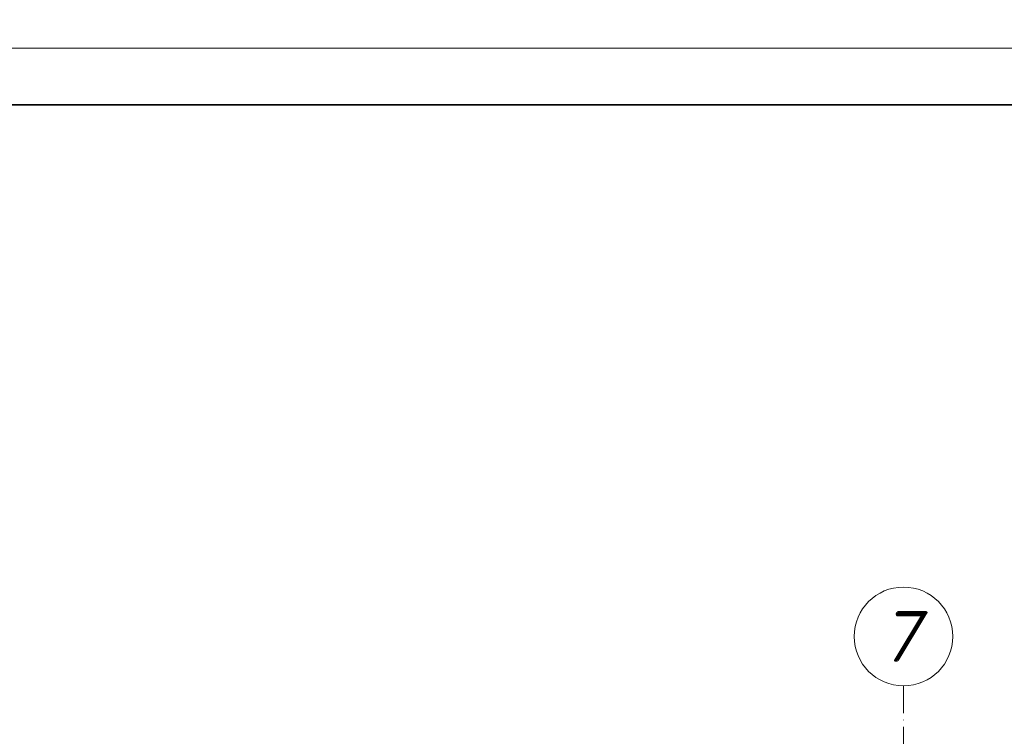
# Model space of a CAD drawing. Header units: millimetres. Extents: x 295948 to 312016, y 6878 to 18016.
# Tile 134 of 252: x 304610 to 305043, y 14924 to 15239. Entities that reach past the tile are written whole.
import ezdxf

# ---------------------------------------------------------------- set-up
doc = ezdxf.new("R2010")
doc.units = ezdxf.units.MM
doc.linetypes.add('ACAD_ISO10W100', pattern=[18, 12, -3, 0, -3])
for name, color, linetype, lineweight in [('konstrukcja', 3, 'Continuous', 35), ('konstrukcja wymiary', 1, 'Continuous', 13), ('opisy', 2, 'Continuous', 18), ('osie', 5, 'ACAD_ISO10W100', 13)]:
    doc.layers.add(name, color=color, linetype=linetype, lineweight=lineweight)
doc.styles.get("Standard").update_dxf_attribs({"font": 'romand.shx', "oblique": 10})

msp = doc.modelspace()

# ---------------------------------------------------------------- linework, layer by layer
at = {"layer": 'konstrukcja'}
msp.add_lwpolyline([(306241.285, 15201.794), (306241.285, 13766.794), (300541.285, 13766.794), (300541.285, 15201.794)], close=True, dxfattribs=at)
at = {"layer": 'konstrukcja wymiary'}
for points in [[(306266.285, 17326.794), (306266.285, 15226.794), (300516.285, 15226.794), (300516.285, 17326.794)], [(306266.285, 15226.794), (306266.285, 13741.794), (300516.285, 13741.794), (300516.285, 15226.794)]]:
    msp.add_lwpolyline(points, close=True, dxfattribs=at)
at = {"layer": 'opisy'}
msp.add_circle((304998.631, 14968.097), 21.7, dxfattribs=at)
at = {"layer": 'osie'}
msp.add_line((304998.631, 14946.397), (304998.631, 14048.413), dxfattribs=at)

# ---------------------------------------------------------------- texts
at = {"layer": 'opisy', "insert": (304998.631, 14968.097), "char_height": 21, "width": 6.92519, "attachment_point": 5}
msp.add_mtext('7', dxfattribs=at)

doc.saveas('drawing.dxf')
